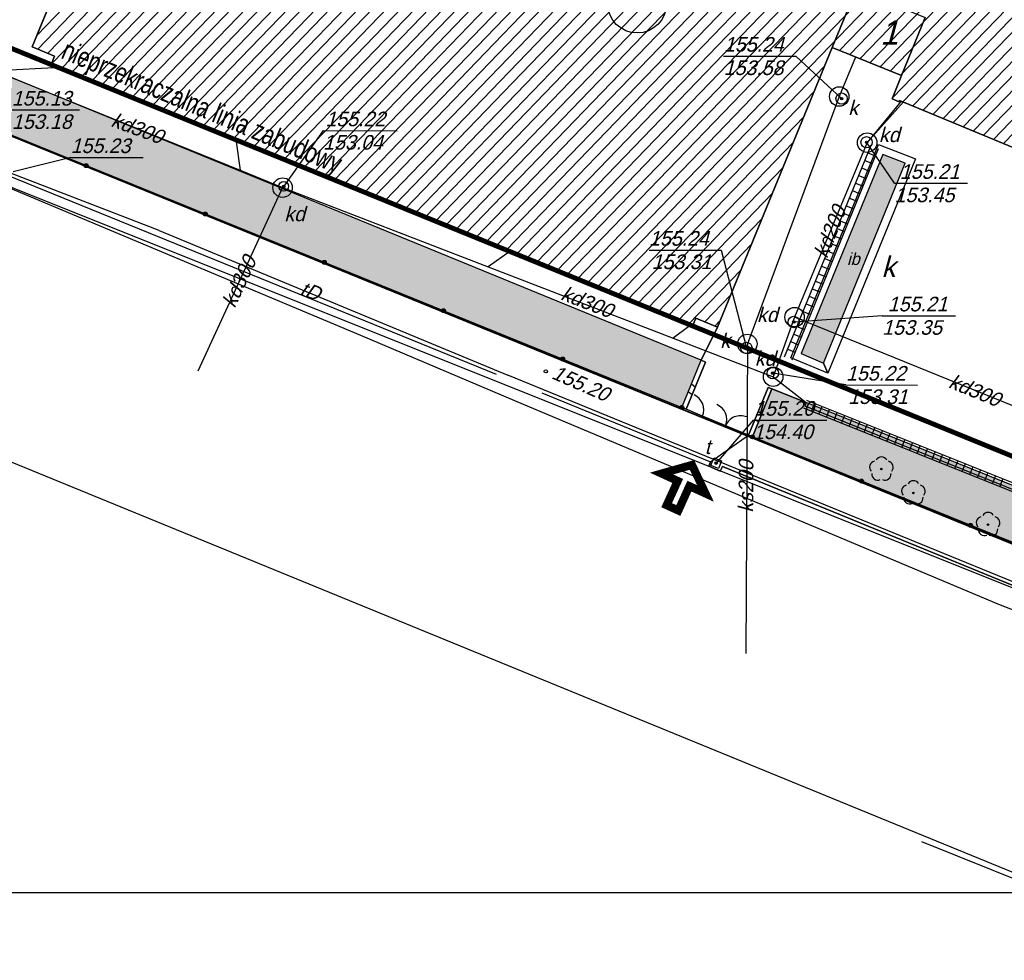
# Model space of a CAD drawing. Extents: x 7535570 to 7569561, y 5723799 to 5746390.
# Tile 2 of 17: x 7546937 to 7553003, y 5725462 to 5731256. Entities that reach past the tile are written whole.
import ezdxf

# ---------------------------------------------------------------- set-up
doc = ezdxf.new("R2010")
doc.units = 0
doc.header["$MEASUREMENT"] = 0
for name, pattern in [('4001', [0]), ('DASHED2', [0.375, 0.25, -0.125]), ('HIDDEN2', [4.7625, 3.175, -1.5875])]:
    doc.linetypes.add(name, pattern=pattern)
doc.layers.get('0').update_dxf_attribs({"linetype": 'CONTINUOUS'})
for name, color, linetype in [('BUDYNKI', 1, 'CONTINUOUS'), ('ci', 9, 'CONTINUOUS'), ('dim', 40, 'CONTINUOUS'), ('DROGI', 135, 'CONTINUOUS'), ('DZIALKI', 7, 'CONTINUOUS'), ('ELEMENTY_BUDYNKOW', 7, 'CONTINUOUS'), ('HATCH', 8, 'CONTINUOUS'), ('OGRODZENIA', 184, 'CONTINUOUS'), ('RAMKA', 3, 'CONTINUOUS'), ('ROSLINNOSC', 104, 'CONTINUOUS'), ('ROŚLINNOŚĆ', 104, 'CONTINUOUS'), ('RZEZBA', 8, 'CONTINUOUS'), ('RZEŹBA', 8, 'CONTINUOUS'), ('SYSTEM', 15, 'CONTINUOUS'), ('TEXT', 2, 'CONTINUOUS'), ('UZ_ENERGIA', 10, 'CONTINUOUS'), ('UZ_KANALIZACJA', 14, 'CONTINUOUS'), ('UZ_TELEKOMUNIKACJA', 210, 'CONTINUOUS'), ('UZ_WODA', 140, 'CONTINUOUS'), ('UZYTKI', 7, 'CONTINUOUS')]:
    doc.layers.add(name, color=color, linetype=linetype)
doc.layers.add('sc', color=4, linetype='CONTINUOUS', lineweight=30)
doc.layers.add('ZIELEN', color=82, linetype='CONTINUOUS', lineweight=0)
doc.styles.add('arialce', font='arial.ttf', dxfattribs={"width": 0.8})

# ---------------------------------------------------------------- blocks, each defined once
blk = doc.blocks.new('3001')
at = {"layer": 'SYSTEM', "color": 15, "linetype": 'Continuous'}
blk.add_line((-1, 0.5), (1, 0.5), dxfattribs=at)
blk = doc.blocks.new('1281')
at = {"layer": 'OGRODZENIA', "color": 184, "linetype": 'Continuous'}
for radius in [0.24, 0.16, 0.08]:
    blk.add_circle((0, 0), radius, dxfattribs=at)
blk = doc.blocks.new('2284')
at = {"layer": 'OGRODZENIA', "color": 184, "linetype": 'Continuous'}
blk.add_line((0, 0), (0, 1), dxfattribs=at)
blk = doc.blocks.new('1284')
at = {"layer": 'OGRODZENIA', "color": 184, "linetype": 'Continuous'}
blk.add_arc((0, 2), 2, 270, 0, dxfattribs=at)
blk = doc.blocks.new('2283')
at = {"layer": 'OGRODZENIA', "color": 184, "linetype": 'Continuous'}
blk.add_line((0, 0), (0, 1), dxfattribs=at)
blk = doc.blocks.new('1283')
at = {"layer": 'OGRODZENIA', "color": 184, "linetype": 'Continuous'}
for centre, start, end in [((0, 2), 270, 0), ((0, -2), 0, 90)]:
    blk.add_arc(centre, 2, start, end, dxfattribs=at)
blk = doc.blocks.new('1811')
at = {"layer": 'RZEŹBA', "color": 8, "linetype": 'Continuous'}
blk.add_circle((0, 0), 0.2, dxfattribs=at)
blk = doc.blocks.new('1422')
at = {"layer": 'ROŚLINNOŚĆ', "color": 104, "linetype": 'Continuous'}
blk.add_circle((0, 0), 0.1, dxfattribs=at)
for centre, start, end in [((0, 0.75), 30.19, 149.77), ((-0.71, 0.23), 102.5, 221.75), ((0.71, 0.23), 318.3, 77.49), ((-0.44, -0.61), 174.33, 293.45), ((0.44, -0.61), 246.24, 5.74)]:
    blk.add_arc(centre, 0.75, start, end, dxfattribs=at)
blk = doc.blocks.new('1756')
at = {"layer": 'UZ_TELEKOMUNIKACJA', "color": 220, "linetype": 'Continuous'}
for radius in [0.16, 0.08]:
    blk.add_circle((0, 0), radius, dxfattribs=at)
blk = doc.blocks.new('1726')
at = {"layer": 'UZ_KANALIZACJA', "color": 14, "linetype": 'Continuous'}
for radius in [0.16, 0.08]:
    blk.add_circle((0, 0), radius, dxfattribs=at)
blk = doc.blocks.new('MMAAPKOP')
at = {"layer": 'BUDYNKI'}
for points in [[(20566, -3972, 0), (16788, -2407, 0), (16784.4, -2415, 0), (16743, -2398, 0), (16800.4, -2254.3, 0), (16372.8, -2081.6, 0), (15666.1, -3803.5, 0), (15532.4, -3748.4, 0), (15511.5, -3798.3, 0), (11563.1, -2181.4, 0), (11582.7, -2133.6, 0), (11444.1, -2076.7, 0), (12482.9, 453.3, 0)], [(16345, -4087.8, 0), (16118.8, -3992.7, 0), (16657.4, -2678.7, 0), (16885.8, -2765.8, 0), (16345, -4087.8, 0), (16319, -4025, 0), (16823, -2793, 0), (16684, -2740, 0), (16181, -3967, 0), (16319, -4025, 0), (16345, -4087.8, 0)]]:
    blk.add_polyline3d(points, dxfattribs=at)
at = {"layer": 'DROGI'}
for p, q in [((12482.9, 453.3), (11444.1, -2076.7)), ((15565, -4008), (10588, -1967)), ((9282, -2050), (14303, -4094)), ((11444.1, -2076.7), (11582.7, -2133.6)), ((15666.1, -3803.5), (16372.8, -2081.6)), ((16372.8, -2081.6), (16800.4, -2254.3)), ((11582.7, -2133.6), (11563.1, -2181.4)), ((11563.1, -2181.4), (15511.5, -3798.3)), ((16800.4, -2254.3), (16743, -2398)), ((16743, -2398), (16784.4, -2415)), ((16784.4, -2415), (16788, -2407)), ((16788, -2407), (20566, -3972)), ((15511.5, -3798.3), (15532.4, -3748.4)), ((15532.4, -3748.4), (15666.1, -3803.5)), ((15565, -4008), (15666.1, -3803.5)), ((15666.1, -3803.5), (15565, -4008)), ((15473.3, -4309.1), (15591.9, -4019)), ((15591.9, -4019), (15565, -4008)), ((15978, -4175), (15857.7, -4469.6)), ((16001.4, -4184.6), (15978, -4175)), ((16212.2, -4268.8), (16001.4, -4184.6)), ((14585, -4209, 15513.5), (15623, -4633, 15519)), ((18674.2, -5255.6), (16212.2, -4268.8)), ((15574, -4352.3), (15473.3, -4309.1)), ((15857.7, -4469.6), (15574, -4352.3)), ((15623, -4633), (15857.7, -4469.6)), ((15857.7, -4469.6), (15881, -4479.3)), ((15881, -4479.3), (21925, -6932)), ((15613, -4661, 15519), (15623, -4633, 15519)), ((15623, -4633, 15519), (15613, -4661, 15519)), ((15683, -4690, 15519.1), (15613, -4661, 15519)), ((15613, -4661, 15519), (15683, -4690, 15519.1)), ((15696, -4663, 15519.1), (15683, -4690, 15519.1)), ((15683, -4690, 15519.1), (15696, -4663, 15519.1)), ((19304, -6141, 15523.3), (15696, -4663, 15519.1)), ((15696, -4663, 15519.1), (19304, -6141, 15523.3))]:
    blk.add_line(p, q, dxfattribs=at)
at = {"layer": 'DZIALKI'}
for p, q in [((18804, -7704), (0, 0)), ((10315, -2218), (21928, -6950)), ((21928, -6950), (10315, -2218))]:
    blk.add_line(p, q, dxfattribs=at)
at = {"layer": 'ELEMENTY_BUDYNKOW'}
for p, q in [((15505.5, -4153), (15529.6, -4171.4)), ((15485.8, -4200.9), (15510, -4219.3)), ((15917.8, -4322.3), (15938.7, -4338.1)), ((15898.3, -4370.2), (15919.1, -4386))]:
    blk.add_line(p, q, dxfattribs=at)
for points in [[(16743, -2398, 0), (16800.4, -2254.3, 0), (16945.4, -1895.5, 0)], [(20566, -3972, 0), (16788, -2407, 0), (16784.4, -2415, 0), (16743, -2398, 0)], [(15532.4, -3748.4, 0), (15511.5, -3798.3, 0), (11563.1, -2181.4, 0), (11582.7, -2133.6, 0), (11444.1, -2076.7, 0), (12482.9, 453.3, 0), (12622.5, 398.8, 0), (12645.5, 454.4, 0), (16725.6, -1223.8, 0), (16521.1, -1720.9, 0), (16372.8, -2081.6, 0), (15666.1, -3803.5, 0), (15532.4, -3748.4, 0)], [(16521.1, -1720.9, 0), (16945.4, -1895.5, 0), (16800.4, -2254.3, 0), (16372.8, -2081.6, 0), (16521.1, -1720.9, 0)], [(15446, -4298, 0), (15565, -4008, 0), (15591.9, -4019, 0), (15473.3, -4309.1, 0), (15446, -4298, 0)], [(15857.7, -4469.6, 0), (15978, -4175, 0), (16001.4, -4184.6, 0), (15881, -4479.3, 0), (15857.7, -4469.6, 0)]]:
    blk.add_polyline3d(points, dxfattribs=at)
at = {"layer": 'OGRODZENIA'}
for p, q in [((10308.6, -2213), (15446, -4298)), ((15881, -4479.3), (21925, -6932))]:
    blk.add_line(p, q, dxfattribs=at)
at = {"layer": 'ROSLINNOSC'}
blk.add_polyline3d([(16001.4, -4184.6, 0), (16212.2, -4268.8, 0), (16203.5, -4289.3, 0), (18668, -5277.3, 0), (22028.3, -6629.1, 0), (22048.7, -6637.7, 0), (21925, -6932, 0), (15881, -4479.3, 0), (16001.4, -4184.6, 0)], dxfattribs=at)
at = {"layer": 'SYSTEM'}
blk.add_polyline3d([(14109.4, 7161.5, 0), (17149.6, 6335.1, 0), (18256.9, 5557.1, 0), (17433, 3478.4, 0), (20897.1, 2059, 0), (22611.1, 2236.9, 0), (25426.7, 668.2, 0), (22143.6, -7273.4, 0), (10110.5, -2461.5, 0), (14109.4, 7161.5, 0)], dxfattribs=at)
at = {"layer": 'UZ_ENERGIA'}
blk.add_line((16923, -6973), (18090, -7443), dxfattribs=at)
at = {"layer": 'UZ_KANALIZACJA'}
for p, q in [((15704.1, -2133.7, 15524.1), (16149.7, -2133.9, 15524.1)), ((16149.7, -2133.9), (16431, -2396)), ((16517.3, -2140.6), (16416, -2383)), ((11618.1, -2203.9), (11219.3, -2226.2)), ((11219.3, -2226.2), (12725.1, -2836.6)), ((16416, -2383), (15850, -3907)), ((16798, -2411.2), (16588, -2667)), ((16811.3, -2416.6), (16588, -2667)), ((11318.7, -2465.7, 15513.1), (11736.7, -2465.9, 15513.1)), ((13236.7, -2593.1), (12994, -2936)), ((13236.7, -2593.1, 15522.1), (13693.3, -2593.3, 15522.1)), ((12699.8, -2646.9), (12725.1, -2836.6)), ((16588, -2667, 15345), (16141, -3742, 15335.1)), ((16757, -2917), (16585, -2665)), ((16079.1, -3985.9), (16611.9, -2683.4)), ((16125.3, -4004.9), (16658.1, -2702.4)), ((12725.1, -2836.6), (12987, -2944)), ((12987, -2944), (12465, -4075)), ((12987, -2944), (14254.3, -3432.5)), ((16757, -2917, 15521.1), (17207.3, -2917.2, 15521.1)), ((15244.3, -3328.9, 15524.1), (15688, -3329.1, 15524.1)), ((15688, -3329.1), (15844, -3932)), ((14386.8, -3337.7), (14254.3, -3432.5)), ((14254.3, -3432.5), (15392.5, -3871.3)), ((16141, -3742), (16009, -4109)), ((16680.5, -3733.5), (16136, -3772)), ((18392, -4656), (16141, -3742)), ((16680.5, -3733.5, 15521.1), (17133.2, -3733.7, 15521.1)), ((15497.5, -3792.6), (15392.5, -3871.3)), ((15392.5, -3871.3), (16009, -4109)), ((15850, -3907), (15841, -5813)), ((16457.8, -4160), (16007, -4087)), ((16009, -4109), (16212.2, -4268.8)), ((16457.8, -4160, 15522.1), (16897.4, -4160.2, 15522.1)), ((18660.6, -5289.2), (16198.5, -4302.3)), ((18679.4, -5242.8), (16217.1, -4255.9))]:
    blk.add_line(p, q, dxfattribs=at)
for centre, radius in [((16416, -2383, 15394.1), 60), ((16431, -2396, 15394.1), 35), ((16588, -2667), 60), ((16585, -2665, 15394.1), 35), ((12987, -2944, 15394.1), 60), ((12994, -2936, 15394.1), 30), ((16141, -3742), 60), ((16136, -3772, 15394.1), 35), ((15850, -3907), 60), ((15844, -3932, 15394.1), 35), ((16009, -4109), 60), ((16007, -4087, 15394.1), 35)]:
    blk.add_circle(centre, radius, dxfattribs=at)
at = {"layer": 'UZ_TELEKOMUNIKACJA'}
for p, q in [((11681.6, -2758.2), (11328, -2847)), ((11681.6, -2758.2, 15523.4), (12127.7, -2758.4, 15523.4)), ((12226.7, -3208.7), (11317.2, -2858)), ((12226.7, -3208.7), (14375.1, -4099.9)), ((15643.8, -4619.1), (14375.1, -4099.9)), ((15885.4, -4376.2), (15658, -4641)), ((15885.4, -4376.2, 15520), (16339.6, -4376.4, 15520)), ((18049.8, -5604.5), (15643.8, -4619.1))]:
    blk.add_line(p, q, dxfattribs=at)
blk.add_lwpolyline([(15625.6, -4655.1), (15643.9, -4608.6), (15690.4, -4626.9), (15672.1, -4673.4), (15625.6, -4655.1)], dxfattribs=at)
at = {"layer": 'UZ_WODA'}
for p, q in [((10617.7, -2656.9), (13467.3, -3853.2)), ((13467.3, -3853.2), (14468.3, -4278.2)), ((14468.3, -4278.2), (17398.1, -5510)), ((17398.1, -5510), (22112.4, -7360.4))]:
    blk.add_line(p, q, dxfattribs=at)
at = {"layer": 'UZYTKI'}
blk.add_polyline3d([(18075, 5449, 0), (18175, 5405, 0), (18759, 5151, 0), (17953, 3211, 0), (20595, 2143, 0), (20127, 887, 0), (21042, 518, 0), (21537, 1764, 0), (21644, 2034, 0), (22031, 2085, 0), (25139, 768, 0), (21928, -6950, 0), (10315, -2218, 0)], dxfattribs=at)
at = {"layer": 'OGRODZENIA', "xscale": 50, "yscale": 50, "zscale": 50}
for p in [(11776.4, -2808.7), (12510.3, -3106.6), (13244.3, -3404.4), (13978.2, -3702.3), (14712.1, -4000.1), (15446, -4298), (15881, -4479.3), (16552.6, -4751.8), (17224.1, -5024.3)]:
    blk.add_blockref('1281', p, dxfattribs=at)
at = {"layer": 'OGRODZENIA'}
for name, p, xscale, yscale, zscale, rotation in [('1284', (15574, -4352.3), 50, 50, 50, 66.78081200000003), ('1283', (15715.8, -4410.9), 50.00000000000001, 50.00000000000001, 50.00000000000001, 67.53662200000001), ('2284', (15574, -4352.3), 50, 109.5752, 100, 66.78081200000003), ('2283', (15857.7, -4469.6), 50.00000000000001, 306.9935, 100, 67.53662200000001)]:
    blk.add_blockref(name, p, dxfattribs=dict(at, xscale=xscale, yscale=yscale, zscale=zscale, rotation=rotation))
at = {"layer": 'ROSLINNOSC', "xscale": 50, "yscale": 50, "zscale": 50}
for p in [(16676, -4678, 15536.1), (16873, -4825, 15536.1), (17333, -5020, 15536.1)]:
    blk.add_blockref('1422', p, dxfattribs=at)
at = {"layer": 'RZEZBA', "xscale": 50, "yscale": 50, "zscale": 50}
blk.add_blockref('1811', (14608, -4076, 15519.7), dxfattribs=at)
at = {"layer": 'SYSTEM', "zscale": 100}
for p, xscale, yscale, rotation in [((16587.4, -2809.2), 24.99999999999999, 50.25930000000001, 337.752518), ((16606.5, -2762.7), 24.99999999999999, 50.25930000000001, 337.752518), ((16568.4, -2855.7), 24.99999999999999, 50.25930000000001, 337.752518), ((16549.4, -2902.2), 24.99999999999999, 50.25930000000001, 337.752518), ((16511.3, -2995.3), 24.99999999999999, 50.25930000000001, 337.752518), ((16530.3, -2948.7), 24.99999999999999, 50.25930000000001, 337.752518), ((16492.3, -3041.8), 24.99999999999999, 50.25930000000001, 337.752518), ((16473.3, -3088.3), 24.99999999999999, 50.25930000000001, 337.752518), ((16435.2, -3181.3), 24.99999999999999, 50.25930000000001, 337.752518), ((16454.2, -3134.8), 24.99999999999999, 50.25930000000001, 337.752518), ((16416.2, -3227.9), 24.99999999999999, 50.25930000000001, 337.752518), ((16397.1, -3274.4), 24.99999999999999, 50.25930000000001, 337.752518), ((16359.1, -3367.4), 24.99999999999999, 50.25930000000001, 337.752518), ((16378.1, -3320.9), 24.99999999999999, 50.25930000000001, 337.752518), ((16340.1, -3413.9), 24.99999999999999, 50.25930000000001, 337.752518), ((16321, -3460.4), 24.99999999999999, 50.25930000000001, 337.752518), ((16302, -3507), 24.99999999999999, 50.25930000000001, 337.752518), ((16263.9, -3600), 24.99999999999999, 50.25930000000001, 337.752518), ((16283, -3553.5), 24.99999999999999, 50.25930000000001, 337.752518), ((16244.9, -3646.5), 24.99999999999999, 50.25930000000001, 337.752518), ((16225.9, -3693), 24.99999999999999, 50.25930000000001, 337.752518), ((16187.8, -3786.1), 24.99999999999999, 50.25930000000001, 337.752518), ((16206.9, -3739.6), 24.99999999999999, 50.25930000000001, 337.752518), ((16168.8, -3832.6), 24.99999999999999, 50.25930000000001, 337.752518), ((16149.8, -3879.1), 24.99999999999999, 50.25930000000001, 337.752518), ((16111.7, -3972.1), 24.99999999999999, 50.25930000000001, 337.752518), ((16130.7, -3925.6), 24.99999999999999, 50.25930000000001, 337.752518), ((16277.5, -4307), 25, 50.0495, 68.15807999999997), ((16323.9, -4325.7), 25, 50.0495, 68.15807999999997), ((16370.4, -4344.3), 25, 50.0495, 68.15807999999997), ((16416.9, -4362.9), 25, 50.0495, 68.15807999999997), ((16463.3, -4381.5), 25, 50.0495, 68.15807999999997), ((16509.8, -4400.1), 25, 50.0495, 68.15807999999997), ((16556.2, -4418.8), 25, 50.0495, 68.15807999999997), ((16602.7, -4437.4), 25, 50.0495, 68.15807999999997), ((16649.1, -4456), 25, 50.0495, 68.15807999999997), ((16695.6, -4474.6), 25, 50.0495, 68.15807999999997), ((16742.1, -4493.2), 25, 50.0495, 68.15807999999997), ((16788.5, -4511.9), 25, 50.0495, 68.15807999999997), ((16835, -4530.5), 25, 50.0495, 68.15807999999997), ((16881.4, -4549.1), 25, 50.0495, 68.15807999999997), ((16927.9, -4567.7), 25, 50.0495, 68.15807999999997), ((16974.3, -4586.3), 25, 50.0495, 68.15807999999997), ((17020.8, -4605), 25, 50.0495, 68.15807999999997), ((17067.2, -4623.6), 25, 50.0495, 68.15807999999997), ((17113.7, -4642.2), 25, 50.0495, 68.15807999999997), ((17160.2, -4660.8), 25, 50.0495, 68.15807999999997), ((17206.6, -4679.4), 25, 50.0495, 68.15807999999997), ((17253.1, -4698.1), 25, 50.0495, 68.15807999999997), ((17299.5, -4716.7), 25, 50.0495, 68.15807999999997), ((17346, -4735.3), 25, 50.0495, 68.15807999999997), ((17392.4, -4753.9), 25, 50.0495, 68.15807999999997), ((17438.9, -4772.6), 25, 50.0495, 68.15807999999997)]:
    blk.add_blockref('3001', p, dxfattribs=dict(at, xscale=xscale, yscale=yscale, rotation=rotation))
at = {"layer": 'UZ_KANALIZACJA', "xscale": 50, "yscale": 50, "zscale": 50}
for p in [(16431, -2396, 15524.1), (16585, -2665, 15521.1), (12994, -2936, 15522.1), (16136, -3772, 15521.1), (15844, -3932, 15524.1), (16007, -4087, 15522.1)]:
    blk.add_blockref('1726', p, dxfattribs=at)
at = {"layer": 'UZ_TELEKOMUNIKACJA', "xscale": 49.99999999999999, "yscale": 49.99999999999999, "zscale": 49.99999999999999, "rotation": 158.452647}
blk.add_blockref('1756', (15658, -4641, 15520), dxfattribs=at)
at = {"layer": 'BUDYNKI', "oblique": 15}
blk.add_text('1', height=150, rotation=359.97, dxfattribs=at).set_placement((16668.6, -2062.6))
blk.add_text('ib', height=75, dxfattribs=at).set_placement((16464, -3420.8))
at = {"layer": 'RZEZBA', "oblique": 15}
blk.add_text('155.20', height=90, rotation=336.33162, dxfattribs=at).set_placement((14638, -4116.9, 15519.7))
at = {"layer": 'UZ_KANALIZACJA', "oblique": 15}
for s, rotation, p in [('155.24', 359.97, (15705.7, -2106.7)), ('153.58', 359.97, (15704, -2250.7)), ('155.13', 359.97, (11318.7, -2438.7)), ('k', 359.97, (16471.3, -2497.6, 15394.1)), ('kd300', 339.74455, (11923.4, -2563.9)), ('155.22', 359.97, (13250.9, -2566.1)), ('153.18', 359.97, (11319.4, -2582.7)), ('kd', 359.97, (16660.3, -2663.5, 15394.1)), ('153.04', 359.97, (13236.6, -2710.1)), ('155.21', 359.97, (16789.4, -2890)), ('153.45', 359.97, (16756.9, -3034)), ('kd', 359.97, (12997.6, -3151.1, 15394.1)), ('kd200', 68.37067, (16340, -3385.1)), ('155.24', 359.97, (15244.3, -3301.9)), ('kd300', 65.22486, (12691.6, -3691.4)), ('153.31', 359.97, (15260.6, -3445.9)), ('kd300', 338.91803, (14694.2, -3631.4)), ('155.21', 359.97, (16715, -3706.5)), ('kd', 359.97, (15909.5, -3771.9, 15394.1)), ('153.35', 359.97, (16680.4, -3850.5)), ('k', 359.97, (15682.5, -3932, 15394.1)), ('kd', 359.97, (15895.9, -4041.9, 15394.1)), ('155.22', 359.97, (16457.8, -4133)), ('kd300', 337.9008, (17083.1, -4173.1)), ('153.31', 359.97, (16470.6, -4277)), ('ks200', 89.72945, (15885.8, -4946.6))]:
    blk.add_text(s, height=90, rotation=rotation, dxfattribs=at).set_placement(p)
blk.add_text('k', height=125, dxfattribs=at).set_placement((16676.9, -3493.7))
at = {"layer": 'UZ_TELEKOMUNIKACJA', "oblique": 15}
for s, rotation, p in [('155.23', 359.97, (11681.6, -2731.2)), ('tD', 339.39, (13086.9, -3602)), ('155.20', 359.97, (15892, -4349.2)), ('154.40', 359.97, (15885.3, -4493.2)), ('t', 359.97, (15587.4, -4585.4))]:
    blk.add_text(s, height=90, rotation=rotation, dxfattribs=at).set_placement(p)

msp = doc.modelspace()

# ---------------------------------------------------------------- hatches: boundary and pattern name
at = {"layer": 'HATCH', "linetype": 'Continuous', "lineweight": 0}
h = msp.add_hatch(dxfattribs=at)
h.set_pattern_fill('ANSI31', color=256, scale=500, angle=1.0516201, style=0)
h.set_pattern_definition([(46.0516201, (-23139.167, 1748.385), (-44.99783465, 43.37562538), [])])
h.paths.add_polyline_path([(7552490.837, 5733856.154), (7552650.837, 5734244.154), (7552722.837, 5734214.154), (7552717.437, 5734201.054), (7554866.737, 5733312.854), (7554871.037, 5733323.554), (7554942.737, 5733297.154), (7554452.837, 5732088.154), (7554383.337, 5732116.354), (7554388.937, 5732130.254), (7554076.737, 5732256.954), (7553697.837, 5731332.154), (7554828.537, 5730868.954), (7555027.837, 5731341.154), (7555083.137, 5731318.054), (7555079.237, 5731308.654), (7555485.237, 5731140.054), (7555489.337, 5731149.854), (7555548.837, 5731125.154), (7555508.637, 5731028.154), (7556722.837, 5730535.154), (7557682.237, 5732828.554), (7557123.837, 5733062.154), (7557735.837, 5734525.154), (7559193.837, 5733923.154), (7558927.837, 5733282.154), (7558866.137, 5733307.754), (7558664.837, 5732821.154), (7558707.837, 5732805.154), (7558690.837, 5732764.154), (7558648.437, 5732781.754), (7558434.837, 5732266.154), (7558476.837, 5732249.154), (7558461.837, 5732211.154), (7558419.737, 5732227.754), (7558203.837, 5731714.154), (7558244.837, 5731696.154), (7558228.637, 5731659.254), (7558187.637, 5731677.254), (7557974.837, 5731159.154), (7558014.837, 5731140.154), (7557999.837, 5731103.154), (7557958.837, 5731119.754), (7557743.837, 5730602.754), (7557784.837, 5730586.154), (7557769.837, 5730549.154), (7557728.837, 5730565.754), (7557512.637, 5730047.954), (7557551.837, 5730033.154), (7557537.837, 5729996.154), (7557498.637, 5730010.954), (7557441.437, 5729873.254), (7557771.937, 5729736.154), (7557766.337, 5729722.654), (7557859.837, 5729684.154), (7557686.837, 5729264.154), (7557352.437, 5729405.754), (7556669.137, 5727745.954), (7556682.037, 5727740.554), (7556653.837, 5727672.154), (7555668.837, 5728078.154), (7555672.737, 5728087.654), (7554425.537, 5728605.854), (7554694.637, 5729244.154), (7555937.437, 5728720.154), (7556135.837, 5729194.154), (7552357.837, 5730759.154), (7552354.237, 5730751.154), (7552312.837, 5730768.154), (7552370.237, 5730911.854), (7551942.637, 5731084.554), (7551235.937, 5729362.654), (7551102.237, 5729417.754), (7551081.337, 5729367.854), (7547132.937, 5730984.754), (7547152.537, 5731032.554), (7547013.937, 5731089.454), (7548052.737, 5733619.454), (7548192.337, 5733564.954), (7548650.273, 5734675.595), (7549254.437, 5734429.354), (7549197.153, 5734289.062), (7549427.537, 5734192.554), (7549486.037, 5734332.954), (7550090.737, 5734083.254), (7550033.051, 5733943.488), (7551087.037, 5733509.954), (7551144.237, 5733649.354), (7551283.637, 5733592.154), (7551374.337, 5733812.754), (7551234.937, 5733870.154), (7551577.937, 5734705.754), (7552192.737, 5734453.454), (7552025.937, 5734047.054), (7552490.837, 5733856.154)])
h.paths.add_polyline_path([(7552166.037, 5733046.654), (7551907.137, 5732411.154), (7552386.337, 5732214.354), (7552647.037, 5732849.154), (7552166.037, 5733046.654)], flags=16)
at = {"layer": 'ZIELEN', "transparency": 33554483}
h = msp.add_hatch(color=256, dxfattribs=at)
h.dxf.hatch_style = 1
h.paths.add_polyline_path([(7550811.837, 5734306.154), (7550690.837, 5733994.154), (7548552.837, 5734867.154), (7548691.837, 5735175.154)], flags=17)
h.paths.add_polyline_path([(7550892.837, 5733913.154), (7551254.337, 5734807.154), (7551330.837, 5734775.154), (7550969.837, 5733881.154)], flags=17)
h.paths.add_polyline_path([(7558466.847, 5728545.35), (7557505.354, 5728949.156), (7556917.337, 5727563.554), (7557890.737, 5727175.854)])
edge = h.paths.add_edge_path(flags=17)
edge.add_arc((7552523.837, 5738462.154), 12, 308.7473094, 370.9050169)
edge.add_line((7552535.62, 5738464.424), (7552531.347, 5738452.795))
h.paths.add_polyline_path([(7552840.837, 5738662.154), (7551336.337, 5735003.154), (7552876.53, 5734375.156), (7555018.813, 5733509.164), (7555092.837, 5733695.154), (7553469.837, 5734355.154), (7553602.837, 5734680.154), (7553308.837, 5734796.154), (7553785.837, 5735964.154), (7555424.437, 5735301.254), (7555445.083, 5735351.13), (7555465.937, 5735401.654), (7556006.637, 5735181.654), (7556088.684, 5735104.778), (7556164.837, 5735309.154), (7552931.837, 5736616.154), (7553744.837, 5738571.154), (7549733.837, 5740199.154), (7549221.837, 5738942.154), (7548350.837, 5736952.154), (7547503.837, 5734892.154), (7546653.422, 5732816.913), (7546267.837, 5731883.154), (7545884.837, 5730948.154), (7551015.837, 5728868.154), (7551134.837, 5729158.154), (7546157.837, 5731199.154), (7546723.449, 5732525.589), (7546943.861, 5732435.214), (7549983.837, 5739849.154), (7550513.837, 5739633.154), (7550453.837, 5739485.154), (7552592.837, 5738620.154), (7552647.837, 5738746.154)])
h.paths.add_polyline_path([(7558776.837, 5731388.154), (7557873.868, 5729197.141), (7558609.138, 5728888.664), (7560537.445, 5733521.817), (7559789.837, 5733842.154), (7559609.786, 5733405.798), (7559478.919, 5733088.64), (7559145.7, 5732281.077), (7558828.837, 5731513.154), (7559019.837, 5731433.154), (7559071.837, 5731551.154), (7559440.591, 5731399.556), (7559403.837, 5731310.154), (7559434.445, 5731297.573), (7559448.17, 5731330.014), (7559578.072, 5731275.718), (7559470.427, 5731019.326), (7559339.837, 5731074.154), (7559352.837, 5731104.954), (7559323.837, 5731117.154), (7559286.837, 5731031.154), (7558915.58, 5731190.721), (7558965.537, 5731306.954)])
h.paths.add_polyline_path([(7557501.853, 5729848.192), (7557532.781, 5729835.377), (7557542.337, 5729858.454), (7557616.237, 5729827.854), (7557606.739, 5729804.761), (7557634.355, 5729793.288), (7557643.937, 5729816.354), (7557717.837, 5729785.654), (7557708.337, 5729762.554), (7557771.937, 5729736.154), (7557766.337, 5729722.654), (7557859.824, 5729684.16), (7557859.841, 5729684.202), (7557867.837, 5729766.154), (7559477.837, 5733649.154), (7559433.537, 5733805.054), (7559193.837, 5733923.154), (7557501.853, 5729848.192)])
h.paths.add_polyline_path([(7557035.505, 5726405.055), (7557362.355, 5726541.299), (7557502.47, 5726599.682), (7551571.237, 5728981.554), (7551450.837, 5728686.854)])
at = {"layer": 'ZIELEN', "linetype": 'Continuous', "transparency": 33554483}
msp.add_hatch(color=256, dxfattribs=at).paths.add_polyline_path([(7551750.837, 5729199.154), (7551888.837, 5729141.154), (7552392.837, 5730373.154), (7552253.837, 5730426.154)])

# ---------------------------------------------------------------- linework, layer by layer
at = {"linetype": 'HIDDEN2', "ltscale": 50, "const_width": 30}
msp.add_lwpolyline([(7546076.861, 5731409.68), (7557032.517, 5726945.531), (7557307.244, 5727060.004), (7560247.04, 5734126.135)], dxfattribs=at)
at = {"elevation": -14109.3}
msp.add_lwpolyline([(7548052.737, 5733619.454), (7547013.937, 5731089.454), (7547152.45, 5731032.59), (7547132.858, 5730984.787), (7551081.337, 5729367.854), (7551102.237, 5729417.754), (7551235.937, 5729362.654), (7551942.637, 5731084.554), (7552370.237, 5730911.854), (7552312.837, 5730768.154), (7552354.237, 5730751.154), (7552357.837, 5730759.154), (7556135.837, 5729194.154)], dxfattribs=at)
at = {"layer": 'BUDYNKI', "color": 7, "linetype": '4001'}
msp.add_polyline3d([(7556135.837, 5729194.154, 0), (7552357.837, 5730759.154, 0), (7552354.237, 5730751.154, 0), (7552312.837, 5730768.154, 0), (7552370.237, 5730911.854, 0), (7551942.637, 5731084.554, 0), (7551235.937, 5729362.654, 0), (7551102.237, 5729417.754, 0), (7551081.337, 5729367.854, 0), (7547132.937, 5730984.754, 0), (7547152.537, 5731032.554, 0), (7547013.937, 5731089.454, 0), (7548052.737, 5733619.454, 0)], dxfattribs=at)
at = {"layer": 'dim', "color": 10, "const_width": 10}
msp.add_lwpolyline([(7549733.837, 5740199.154), (7549221.837, 5738942.154), (7548350.837, 5736952.154), (7547633.837, 5735207.154), (7547387.837, 5734610.154), (7547142.837, 5734012.154), (7546897.837, 5733414.154), (7546653.422, 5732816.913), (7546267.837, 5731883.154), (7545884.837, 5730948.154), (7557034.708, 5726404.723), (7557362.355, 5726541.299), (7557689.742, 5726677.714), (7560708.837, 5733934.154), (7557600.837, 5735251.154), (7557213.837, 5735200.154), (7556611.837, 5733684.154), (7555696.837, 5734053.154), (7556164.837, 5735309.154), (7552931.837, 5736616.154), (7553744.837, 5738571.154)], close=True, dxfattribs=at)
at = {"layer": 'RAMKA', "color": 1}
msp.add_lwpolyline([(7545040.319, 5725877.743), (7545040.319, 5740527.743), (7565840.319, 5740527.743), (7565840.319, 5725877.743)], close=True, dxfattribs=at)
at = {"layer": 'sc', "const_width": 50}
msp.add_lwpolyline([(7551162.114, 5728337.813), (7551062.887, 5728383.268), (7550994.838, 5728232.798), (7550922.759, 5728265.728), (7550991, 5728415.094), (7550891.269, 5728460.659), (7551078.892, 5728513.783)], close=True, dxfattribs=at)
at = {"layer": 'TEXT', "color": 4, "linetype": 'Continuous'}
msp.add_circle((7550740.932, 5731355.77), 181.262, dxfattribs=at)
at = {"layer": 'ZIELEN'}
for points in [[(7545884.837, 5730948.154), (7551015.837, 5728868.154), (7551134.837, 5729158.154), (7546157.837, 5731199.154)], [(7551571.237, 5728981.554), (7551450.837, 5728686.854), (7557034.884, 5726404.796), (7557502.415, 5726599.659), (7551571.237, 5728981.554)]]:
    msp.add_lwpolyline(points, dxfattribs=at)
msp.add_lwpolyline([(7551750.837, 5729199.154), (7551888.837, 5729141.154), (7552392.837, 5730373.154), (7552253.837, 5730426.154)], close=True, dxfattribs=at)

# ---------------------------------------------------------------- block references
msp.add_blockref('MMAAPKOP', (7535569.837, 5733166.154))

# ---------------------------------------------------------------- texts
at = {"layer": 'ci', "color": 222, "linetype": 'DASHED2', "ltscale": 600, "style": 'arialce', "width": 0.75}
msp.add_text('nieprzekraczalna linia zabudowy', height=122.59447, rotation=337.2139099, dxfattribs=at).set_placement((7547185.626, 5731021.788, -13967.903))

doc.saveas('drawing.dxf')
